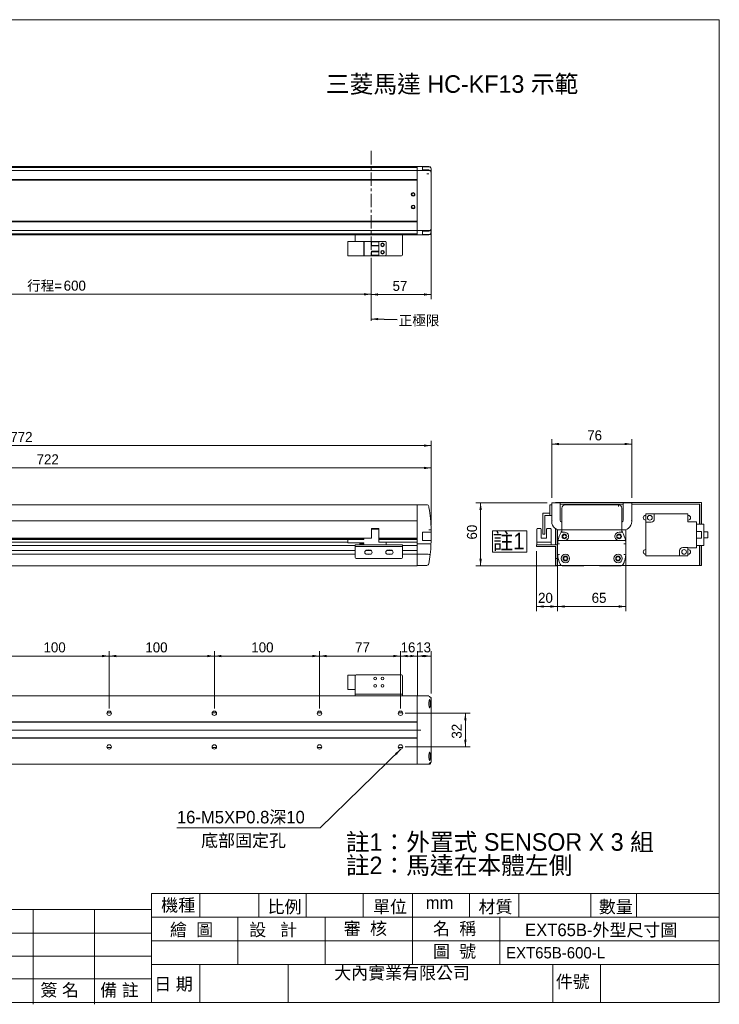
# Model space of a CAD drawing. Header units: millimetres. Extents: x 5 to 1331, y 4 to 940.
# Tile 2 of 2: x 666 to 1331, y 4 to 940. Entities that reach past the tile are written whole.
import ezdxf

# ---------------------------------------------------------------- set-up
doc = ezdxf.new("R2010")
doc.units = ezdxf.units.MM
doc.linetypes.add('CENTERX2', pattern=[20.32, 12.7, -2.54, 2.54, -2.54])
doc.layers.add('BORDER', color=7, linetype='Continuous', lineweight=0)
doc.styles.add('SLDTEXTSTYLE0', font='swtxt.ttf', dxfattribs={"width": 0.993})
doc.styles.add('SLDTEXTSTYLE1', font='GOTHIC.TTF', dxfattribs={"width": 0.913})
doc.styles.get("Standard").update_dxf_attribs({"font": 'swtxt.ttf'})
doc.dimstyles.new('SLDDIMSTYLE0', dxfattribs={"dimtxt": 9.310654, "dimasz": 6.75, "dimexe": 0, "dimexo": 0.0625, "dimgap": 2.327664, "dimtad": 1, "dimtoh": 1, "dimdec": 3, "dimzin": 12, "dimdsep": 46, "dimtxsty": 'SLDTEXTSTYLE0', "dimsah": 1, "dimcen": 0.09, "dimadec": 0, "dimazin": 0, "dimtfac": 1, "dimtdec": 3, "dimtofl": 0, "dimtmove": 0, "dimatfit": 3, "dimfxl": 0, "dimtolj": 1, "dimtzin": 12, "dimarcsym": 0})
doc.dimstyles.new('SLDDIMSTYLE1', dxfattribs={"dimtxt": 9.310654, "dimasz": 6.75, "dimexe": 0, "dimexo": 0.0625, "dimgap": 2.327664, "dimtad": 1, "dimtoh": 1, "dimdec": 0, "dimzin": 12, "dimdsep": 46, "dimtxsty": 'SLDTEXTSTYLE0', "dimsah": 1, "dimcen": 0.09, "dimadec": 0, "dimazin": 0, "dimtfac": 1, "dimtdec": 3, "dimtofl": 0, "dimtmove": 0, "dimatfit": 3, "dimfxl": 0, "dimtolj": 1, "dimtzin": 12, "dimarcsym": 0})
doc.dimstyles.new('SLDDIMSTYLE2', dxfattribs={"dimtxt": 6.75, "dimasz": 6.75, "dimexe": 0, "dimexo": 0.0625, "dimgap": 1.6875, "dimtad": 0, "dimtih": 1, "dimtoh": 1, "dimdec": 0, "dimzin": 0, "dimdsep": 46, "dimtxsty": 'Standard', "dimsah": 1, "dimcen": 0.09, "dimadec": 0, "dimazin": 0, "dimtfac": 1, "dimtdec": 0, "dimtofl": 0, "dimtmove": 0, "dimatfit": 3, "dimfxl": 0, "dimtolj": 1, "dimtzin": 0, "dimarcsym": 0})

# ---------------------------------------------------------------- blocks, each defined once
blk = doc.blocks.new('SW_NOTE_0')
at = {"layer": 'BORDER', "color": 0, "insert": (0, 0.51), "char_height": 16.6687, "attachment_point": 1, "style": 'SLDTEXTSTYLE0'}
blk.add_mtext('三菱馬達 HC-KF13 示範', dxfattribs=at)
blk = doc.blocks.new('SW_NOTE_1')
at = {"layer": 'BORDER', "color": 0, "attachment_point": 1, "style": 'SLDTEXTSTYLE0'}
for s, insert, char_height in [('註1：外置式 SENSOR X 3 組', (0, 22.74), 16.6687), ('註2：馬達在本體左側', (0, 0.51), 16.669)]:
    blk.add_mtext(s, dxfattribs=dict(at, insert=insert, char_height=char_height))
blk = doc.blocks.new('*D4')
at = {"layer": 'BORDER'}
for p, q in [((334.81, 485.72), (334.81, 518.65)), ((1056.81, 459.87), (1056.81, 518.65)), ((334.81, 514.15), (1056.81, 514.15))]:
    blk.add_line(p, q, dxfattribs=at)
for points in [[(334.81, 514.15), (341.56, 513.03), (341.56, 515.28)], [(1056.81, 514.15), (1050.06, 515.28), (1050.06, 513.03)]]:
    blk.add_solid(points, dxfattribs=at)
at = {"layer": 'BORDER', "insert": (681.84, 527.14), "char_height": 9.525, "attachment_point": 1, "style": 'SLDTEXTSTYLE0'}
blk.add_mtext('722', dxfattribs=at)
blk = doc.blocks.new('*D5')
at = {"layer": 'BORDER'}
for p, q in [((284.81, 485.72), (284.81, 539.91)), ((284.81, 535.41), (1056.81, 535.41)), ((1056.81, 459.87), (1056.81, 539.91))]:
    blk.add_line(p, q, dxfattribs=at)
for points in [[(284.81, 535.41), (291.56, 534.28), (291.56, 536.53)], [(1056.81, 535.41), (1050.06, 536.53), (1050.06, 534.28)]]:
    blk.add_solid(points, dxfattribs=at)
at = {"layer": 'BORDER', "insert": (656.84, 548.4), "char_height": 9.525, "attachment_point": 1, "style": 'SLDTEXTSTYLE0'}
blk.add_mtext('772', dxfattribs=at)
blk = doc.blocks.new('*D7')
at = {"layer": 'BORDER'}
for p, q in [((950.81, 285.58), (950.81, 339.95)), ((1027.81, 285.58), (1027.81, 339.95)), ((950.81, 335.45), (1027.81, 335.45))]:
    blk.add_line(p, q, dxfattribs=at)
for points in [[(950.81, 335.45), (957.56, 334.32), (957.56, 336.57)], [(1027.81, 335.45), (1021.06, 336.57), (1021.06, 334.32)]]:
    blk.add_solid(points, dxfattribs=at)
at = {"layer": 'BORDER', "insert": (984.63, 348.44), "char_height": 9.525, "attachment_point": 1, "style": 'SLDTEXTSTYLE0'}
blk.add_mtext('77', dxfattribs=at)
blk = doc.blocks.new('*D8')
at = {"layer": 'BORDER'}
for p, q in [((1027.81, 285.58), (1027.81, 339.95)), ((1043.81, 297.55), (1043.81, 339.95)), ((1043.81, 335.45), (1027.81, 335.45))]:
    blk.add_line(p, q, dxfattribs=at)
for points in [[(1027.81, 335.45), (1034.56, 334.32), (1034.56, 336.57)], [(1043.81, 335.45), (1037.06, 336.57), (1037.06, 334.32)]]:
    blk.add_solid(points, dxfattribs=at)
at = {"layer": 'BORDER', "insert": (1027.9, 348.44), "char_height": 9.525, "attachment_point": 1, "style": 'SLDTEXTSTYLE0'}
blk.add_mtext('16', dxfattribs=at)
blk = doc.blocks.new('*D9')
at = {"layer": 'BORDER'}
for p, q in [((1043.81, 297.55), (1043.81, 339.95)), ((1056.82, 299.89), (1056.82, 339.95)), ((1056.82, 335.45), (1043.81, 335.45))]:
    blk.add_line(p, q, dxfattribs=at)
for points in [[(1043.81, 335.45), (1050.56, 334.32), (1050.56, 336.57)], [(1056.82, 335.45), (1050.07, 336.57), (1050.07, 334.32)]]:
    blk.add_solid(points, dxfattribs=at)
at = {"layer": 'BORDER', "insert": (1042.73, 348.44), "char_height": 9.525, "attachment_point": 1, "style": 'SLDTEXTSTYLE0'}
blk.add_mtext('13', dxfattribs=at)
blk = doc.blocks.new('*D10')
at = {"layer": 'BORDER'}
for p, q in [((1032.31, 281.08), (1093.97, 281.08)), ((1089.47, 249.08), (1089.47, 281.08)), ((1032.31, 249.08), (1093.97, 249.08))]:
    blk.add_line(p, q, dxfattribs=at)
for points in [[(1089.47, 281.08), (1088.35, 274.33), (1090.6, 274.33)], [(1089.47, 249.08), (1090.6, 255.83), (1088.35, 255.83)]]:
    blk.add_solid(points, dxfattribs=at)
at = {"layer": 'BORDER', "insert": (1076.48, 256.96), "char_height": 9.525, "attachment_point": 1, "rotation": 90, "style": 'SLDTEXTSTYLE0'}
blk.add_mtext('32', dxfattribs=at)
blk = doc.blocks.new('*D14')
at = {"layer": 'BORDER'}
for p, q in [((650.81, 285.58), (650.81, 339.95)), ((750.81, 285.58), (750.81, 339.95)), ((650.81, 335.45), (750.81, 335.45))]:
    blk.add_line(p, q, dxfattribs=at)
for points in [[(650.81, 335.45), (657.56, 334.32), (657.56, 336.57)], [(750.81, 335.45), (744.06, 336.57), (744.06, 334.32)]]:
    blk.add_solid(points, dxfattribs=at)
at = {"layer": 'BORDER', "insert": (688.39, 348.44), "char_height": 9.525, "attachment_point": 1, "style": 'SLDTEXTSTYLE0'}
blk.add_mtext('100', dxfattribs=at)
blk = doc.blocks.new('*D15')
at = {"layer": 'BORDER'}
for p, q in [((750.81, 285.58), (750.81, 339.95)), ((850.81, 285.58), (850.81, 339.95)), ((750.81, 335.45), (850.81, 335.45))]:
    blk.add_line(p, q, dxfattribs=at)
for points in [[(750.81, 335.45), (757.56, 334.32), (757.56, 336.57)], [(850.81, 335.45), (844.06, 336.57), (844.06, 334.32)]]:
    blk.add_solid(points, dxfattribs=at)
at = {"layer": 'BORDER', "insert": (785.22, 348.44), "char_height": 9.525, "attachment_point": 1, "style": 'SLDTEXTSTYLE0'}
blk.add_mtext('100', dxfattribs=at)
blk = doc.blocks.new('*D16')
at = {"layer": 'BORDER'}
for p, q in [((850.81, 285.58), (850.81, 339.95)), ((950.81, 285.58), (950.81, 339.95)), ((850.81, 335.45), (950.81, 335.45))]:
    blk.add_line(p, q, dxfattribs=at)
for points in [[(850.81, 335.45), (857.56, 334.32), (857.56, 336.57)], [(950.81, 335.45), (944.06, 336.57), (944.06, 334.32)]]:
    blk.add_solid(points, dxfattribs=at)
at = {"layer": 'BORDER', "insert": (885.96, 348.44), "char_height": 9.525, "attachment_point": 1, "style": 'SLDTEXTSTYLE0'}
blk.add_mtext('100', dxfattribs=at)
blk = doc.blocks.new('SW_NOTE_2')
at = {"layer": 'BORDER', "color": 0}
for p, q in [((-136.16, 0), (0, 0)), ((0, 0), (-136.16, 0)), ((-136.16, 0), (0, 0)), ((0, 0), (-136.16, 0)), ((-136.16, 0), (0, 0)), ((0, 0), (-136.16, 0))]:
    blk.add_line(p, q, dxfattribs=at)
at = {"layer": 'BORDER', "color": 0, "insert": (-136.15, 16.11, 30.05), "char_height": 11.9062, "attachment_point": 1, "style": 'SLDTEXTSTYLE0'}
blk.add_mtext('16-M5XP0.8深10', dxfattribs=at)
blk = doc.blocks.new('*D19')
at = {"layer": 'BORDER'}
for p, q in [((399.81, 705.57), (399.81, 674.68)), ((999.81, 705.57), (999.81, 674.68)), ((399.81, 679.18), (999.81, 679.18))]:
    blk.add_line(p, q, dxfattribs=at)
for points in [[(399.81, 679.18), (406.56, 678.06), (406.56, 680.31)], [(999.81, 679.18), (993.06, 680.31), (993.06, 678.06)]]:
    blk.add_solid(points, dxfattribs=at)
at = {"layer": 'BORDER', "char_height": 9.525, "attachment_point": 1, "style": 'SLDTEXTSTYLE0'}
for s, insert in [('行程=', (672.86, 692.18)), ('600', (707.56, 692.18))]:
    blk.add_mtext(s, dxfattribs=dict(at, insert=insert))
blk = doc.blocks.new('*D21')
at = {"layer": 'BORDER'}
for p, q in [((1056.81, 764.11), (1056.81, 674.49)), ((999.81, 705.57), (999.81, 674.49)), ((1056.81, 678.99), (999.81, 678.99))]:
    blk.add_line(p, q, dxfattribs=at)
for points in [[(999.81, 678.99), (1006.56, 677.86), (1006.56, 680.11)], [(1056.81, 678.99), (1050.06, 680.11), (1050.06, 677.86)]]:
    blk.add_solid(points, dxfattribs=at)
at = {"layer": 'BORDER', "insert": (1020.26, 691.98), "char_height": 9.525, "attachment_point": 1, "style": 'SLDTEXTSTYLE0'}
blk.add_mtext('57', dxfattribs=at)
blk = doc.blocks.new('*D29')
at = {"layer": 'BORDER'}
for p, q in [((1171.63, 485.62), (1171.63, 541.42)), ((1171.63, 536.92), (1247.63, 536.92)), ((1247.63, 485.62), (1247.63, 541.42))]:
    blk.add_line(p, q, dxfattribs=at)
for points in [[(1171.63, 536.92), (1178.38, 535.79), (1178.38, 538.04)], [(1247.63, 536.92), (1240.88, 538.04), (1240.88, 535.79)]]:
    blk.add_solid(points, dxfattribs=at)
at = {"layer": 'BORDER', "insert": (1205.32, 549.91), "char_height": 9.525, "attachment_point": 1, "style": 'SLDTEXTSTYLE0'}
blk.add_mtext('76', dxfattribs=at)
blk = doc.blocks.new('*D30')
at = {"layer": 'BORDER'}
for p, q in [((1177.13, 427.62), (1177.13, 378.02)), ((1242.13, 427.62), (1242.13, 378.02)), ((1177.13, 382.52), (1242.13, 382.52))]:
    blk.add_line(p, q, dxfattribs=at)
for points in [[(1177.13, 382.52), (1183.88, 381.39), (1183.88, 383.64)], [(1242.13, 382.52), (1235.38, 383.64), (1235.38, 381.39)]]:
    blk.add_solid(points, dxfattribs=at)
at = {"layer": 'BORDER', "insert": (1209.56, 395.51), "char_height": 9.525, "attachment_point": 1, "rotation": 0, "style": 'SLDTEXTSTYLE0'}
blk.add_mtext('65', dxfattribs=at)
blk = doc.blocks.new('*D31')
at = {"layer": 'BORDER'}
for p, q in [((1157.13, 435.02), (1157.13, 378.02)), ((1177.13, 427.62), (1177.13, 378.02)), ((1157.13, 382.52), (1177.13, 382.52))]:
    blk.add_line(p, q, dxfattribs=at)
for points in [[(1157.13, 382.52), (1163.88, 381.39), (1163.88, 383.64)], [(1177.13, 382.52), (1170.38, 383.64), (1170.38, 381.39)]]:
    blk.add_solid(points, dxfattribs=at)
at = {"layer": 'BORDER', "insert": (1158.59, 395.51), "char_height": 9.525, "attachment_point": 1, "rotation": 0, "style": 'SLDTEXTSTYLE0'}
blk.add_mtext('20', dxfattribs=at)
blk = doc.blocks.new('*D32')
at = {"layer": 'BORDER'}
for p, q in [((1167.13, 481.12), (1099.47, 481.12)), ((1103.97, 421.12), (1103.97, 481.12)), ((1177.16, 421.12), (1099.47, 421.12))]:
    blk.add_line(p, q, dxfattribs=at)
for points in [[(1103.97, 481.12), (1102.85, 474.37), (1105.1, 474.37)], [(1103.97, 421.12), (1105.1, 427.87), (1102.85, 427.87)]]:
    blk.add_solid(points, dxfattribs=at)
at = {"layer": 'BORDER', "insert": (1090.98, 446.15), "char_height": 9.525, "attachment_point": 1, "rotation": 90, "style": 'SLDTEXTSTYLE0'}
blk.add_mtext('60', dxfattribs=at)
blk = doc.blocks.new('SW_NOTE_5')
at = {"layer": 'BORDER', "color": 0}
for p, q in [((0, 1.69), (0, 22.06)), ((0, 22.06), (32.63, 22.06)), ((32.63, 22.06), (32.63, 1.69)), ((32.63, 1.69), (0, 1.69))]:
    blk.add_line(p, q, dxfattribs=at)
at = {"layer": 'BORDER', "color": 0, "insert": (0, 20.12), "char_height": 15.75, "attachment_point": 1, "style": 'SLDTEXTSTYLE1'}
blk.add_mtext('註1', dxfattribs=at)

msp = doc.modelspace()

# ---------------------------------------------------------------- linework, layer by layer
at = {"color": 7, "linetype": 'Continuous', "lineweight": 15}
for p, q in [((335.0559, 796.6982), (1043.5559, 796.6982)), ((335.0559, 796.6982), (1043.5559, 796.6982)), ((1043.8059, 800.6981), (429.8059, 800.6981)), ((1043.8059, 800.0828), (429.8059, 800.0828)), ((1043.8059, 799.9632), (429.8059, 799.9632)), ((1043.8059, 799.8868), (429.8059, 799.8868)), ((1043.8059, 799.7518), (429.8059, 799.7518)), ((1043.5559, 793.6982), (1043.5559, 796.6982)), ((1054.7985, 800.6981), (1043.8059, 800.6981)), ((1043.8059, 800.6981), (1043.8059, 796.9982)), ((1054.1077, 800.6981), (1043.8059, 800.6981)), ((1043.8059, 800.0828), (1043.8059, 800.6981)), ((1043.8059, 799.8868), (1043.8059, 799.9632)), ((1043.8059, 797.8909), (1043.8059, 799.7518)), ((1043.8059, 796.9982), (1043.8059, 796.6982)), ((1052.9039, 796.6982), (1043.8059, 796.6982)), ((1043.8059, 796.6982), (1043.8059, 793.6982)), ((1054.8059, 796.6982), (1043.8059, 796.6982)), ((1048.8059, 800.3227), (1054.8131, 800.3227)), ((1048.8059, 800.3227), (1048.8059, 797.3424)), ((1054.8059, 797.3424), (1048.8059, 797.3424)), ((1052.9039, 796.6982), (1054.8102, 796.6982)), ((1054.7985, 800.6981), (1054.8009, 800.6981)), ((1056.8093, 798.2898), (1056.8093, 794.8721)), ((1056.8137, 798.4877), (1056.8134, 798.4728)), ((1056.8169, 794.6982), (1056.8169, 798.4877)), ((335.0559, 788.1982), (1043.5559, 788.1982)), ((335.0559, 787.7982), (1043.5559, 787.7982)), ((1043.5559, 788.1982), (1043.5559, 793.6982)), ((1043.5559, 787.7982), (1043.5559, 788.1982)), ((1043.5559, 748.5982), (1043.5559, 787.7982)), ((1043.8059, 786.6981), (1043.5559, 786.6981)), ((1043.8059, 793.6982), (1043.8059, 768.1982)), ((1052.698, 793.6982), (1054.6547, 793.6982)), ((1056.8059, 795.0435), (1056.8059, 794.9074)), ((1056.8169, 741.6982), (1056.8169, 794.6982)), ((1043.8059, 784.6982), (1043.5559, 784.6982)), ((1043.5559, 778.1982), (1043.8059, 778.1982)), ((1043.8059, 778.1982), (1043.5559, 778.1982)), ((1043.8059, 768.1982), (1043.8059, 742.6982)), ((1043.5559, 758.1981), (1043.8059, 758.1981)), ((335.0559, 748.5982), (1043.5559, 748.5982)), ((1043.8059, 756.1982), (1043.5559, 756.1982)), ((1043.8059, 751.6982), (1043.5559, 751.6982)), ((1043.8059, 749.6982), (1043.5559, 749.6982)), ((1043.5559, 748.1982), (1043.5559, 748.5982)), ((335.0559, 748.1982), (1043.5559, 748.1982)), ((335.0559, 739.6982), (1043.5559, 739.6982)), ((1043.5559, 742.6982), (1043.5559, 748.1982)), ((1043.5559, 739.6982), (1043.5559, 742.6982)), ((1043.8059, 742.6982), (1043.8059, 739.6982)), ((1052.9039, 739.6982), (1043.8059, 739.6982)), ((1054.8059, 739.6982), (1043.8059, 739.6982)), ((1043.8059, 739.6982), (1043.8059, 739.3981)), ((1043.8059, 739.3981), (1043.8059, 735.6981)), ((1054.8169, 739.6982), (1052.9039, 739.6982)), ((1056.8059, 741.4889), (1056.8059, 741.3528)), ((1056.8093, 741.5242), (1056.8093, 738.1065)), ((1056.8169, 737.9086), (1056.8169, 741.6982)), ((1043.8059, 736.6445), (429.8059, 736.6445)), ((1043.8059, 736.5095), (429.8059, 736.5095)), ((1043.8059, 736.4331), (429.8059, 736.4331)), ((1043.8059, 736.3135), (429.8059, 736.3135)), ((429.8059, 735.8535), (1043.8059, 735.8535)), ((984.8059, 735.6981), (429.8059, 735.6981)), ((984.8059, 729.4981), (984.8059, 735.6981)), ((1029.8059, 735.6981), (984.8059, 735.6981)), ((1043.8059, 735.6981), (1029.8059, 735.6981)), ((1029.8059, 716.6982), (1029.8059, 735.6981)), ((1043.8059, 736.6445), (1043.8059, 738.5054)), ((1043.8059, 736.4331), (1043.8059, 736.5095)), ((1043.8059, 735.8535), (1043.8059, 736.3135)), ((1054.7985, 735.6981), (1043.8059, 735.6981)), ((1048.8059, 736.0736), (1048.8059, 739.0539)), ((1048.8059, 739.0539), (1054.8059, 739.0539)), ((1054.8131, 736.0736), (1048.8059, 736.0736)), ((1054.8009, 735.6981), (1054.7985, 735.6981)), ((1056.8132, 737.9296), (1056.8137, 737.9086)), ((977.8059, 729.4981), (977.8059, 715.8982)), ((977.8059, 729.4981), (992.8059, 729.4981)), ((992.8059, 715.8982), (992.8059, 729.4981)), ((992.8059, 729.4981), (993.3059, 729.4981)), ((993.3059, 729.4981), (993.3059, 715.8982)), ((993.3059, 729.4981), (1000.3559, 729.4981)), ((1000.3559, 728.9982), (1000.3559, 729.4981)), ((1000.3559, 729.4981), (1007.3059, 729.4981)), ((1007.3059, 728.9982), (1000.3559, 728.9982)), ((1000.3559, 728.9982), (1000.3559, 725.6982)), ((1000.3559, 725.6982), (1007.3059, 725.6982)), ((1000.3559, 725.1982), (1000.3559, 725.6982)), ((1007.3059, 725.1982), (1000.3559, 725.1982)), ((1007.3059, 729.4981), (1013.3059, 729.4982)), ((1007.3059, 729.4981), (1007.3059, 728.9982)), ((1007.3059, 725.6982), (1007.3059, 728.9982)), ((1007.3059, 725.6982), (1007.3059, 725.1982)), ((1007.3059, 725.1982), (1007.3059, 720.1982)), ((1014.3059, 728.4982), (1014.3059, 716.8982)), ((977.8059, 715.8982), (992.8059, 715.8982)), ((1028.8059, 715.6982), (985.8059, 715.6982)), ((993.3059, 715.8982), (992.8059, 715.8982)), ((1000.3559, 715.8982), (993.3059, 715.8982)), ((1000.3559, 720.1982), (1007.3059, 720.1982)), ((1000.3559, 719.6982), (1000.3559, 720.1982)), ((1007.3059, 719.6982), (1000.3559, 719.6982)), ((1000.3559, 716.3982), (1000.3559, 719.6982)), ((1000.3559, 716.3982), (1007.3059, 716.3982)), ((1000.3559, 715.8982), (1000.3559, 716.3982)), ((1007.3059, 715.8982), (1000.3559, 715.8982)), ((1007.3059, 720.1982), (1007.3059, 719.6982)), ((1007.3059, 719.6982), (1007.3059, 716.3982)), ((1007.3059, 716.3982), (1007.3059, 715.8982)), ((1007.3059, 715.8982), (1013.3059, 715.8982)), ((429.8059, 479.1154), (1043.5559, 479.1154)), ((429.8059, 479.1154), (1043.5559, 479.1154)), ((1043.5559, 476.1154), (1043.5559, 479.1154)), ((1052.698, 479.1154), (1043.8059, 479.1154)), ((1043.8059, 479.1154), (1043.8059, 476.1154)), ((1052.698, 479.1154), (1043.8059, 479.1154)), ((1169.6282, 479.1154), (1171.6282, 479.1154)), ((1169.6282, 478.6154), (1169.6282, 479.1154)), ((1169.6282, 478.6154), (1169.6282, 469.6154)), ((1171.6282, 464.3654), (1171.6282, 481.1154)), ((1171.6282, 481.1154), (1179.6282, 481.1154)), ((1175.1282, 481.2154), (1175.1282, 481.1154)), ((1175.1282, 481.2154), (1242.1282, 481.2154)), ((1179.6282, 481.1154), (1179.6282, 464.6154)), ((1179.6282, 479.6154), (1239.6282, 479.6154)), ((1179.6282, 479.6154), (1239.6282, 479.6154)), ((1184.1282, 479.1154), (1235.1282, 479.1154)), ((1235.1282, 479.1154), (1235.1282, 477.529)), ((1239.6282, 464.6154), (1239.6282, 481.1154)), ((1239.6282, 481.1154), (1247.6282, 481.1154)), ((1242.1282, 481.2154), (1242.1282, 481.1154)), ((1242.1282, 481.2154), (1314.1282, 481.2154)), ((1247.6282, 481.1154), (1247.6282, 464.3654)), ((1247.6282, 479.6154), (1312.5282, 479.6154)), ((1247.6282, 479.6154), (1312.1282, 479.6154)), ((1312.1282, 479.6154), (1312.1282, 460.6154)), ((1312.5282, 479.6154), (1312.5282, 460.6154)), ((1314.1282, 481.2154), (1314.1282, 460.6154)), ((1043.5559, 477.1154), (1043.8059, 477.1154)), ((1043.5559, 477.1154), (1043.8059, 477.1154)), ((1043.5559, 464.6154), (1043.5559, 476.1154)), ((1043.8059, 472.1154), (1043.5559, 472.1154)), ((1043.8059, 476.1154), (1043.8059, 454.7413)), ((1163.1282, 471.1154), (1169.6282, 471.1154)), ((1163.1282, 451.6154), (1163.1282, 471.1154)), ((1165.1282, 451.6154), (1165.1282, 469.1154)), ((1165.1282, 469.1154), (1169.6282, 469.1154)), ((1169.6282, 469.1154), (1169.6282, 469.6154)), ((1171.6282, 469.1154), (1169.6282, 469.1154)), ((1181.1282, 455.3803), (1181.1282, 476.1154)), ((1238.1282, 476.1154), (1238.1282, 455.3803)), ((1261.1282, 469.1288), (1260.8647, 469.1288)), ((1261.1282, 470.6154), (1261.1282, 462.6154)), ((1261.1282, 470.6154), (1269.1282, 470.6154)), ((1269.1282, 470.6154), (1269.1282, 465.6154)), ((1269.1282, 470.6154), (1301.1282, 470.6154)), ((1301.1282, 463.1154), (1301.1282, 470.6154)), ((1301.3916, 469.1288), (1301.1282, 469.1288)), ((429.8059, 464.0154), (1043.5559, 464.0154)), ((1043.8059, 464.6154), (1043.5559, 464.6154)), ((1043.5559, 464.0154), (1043.5559, 464.6154)), ((1171.6282, 463.2094), (1171.6282, 463.8654)), ((1247.6282, 463.8654), (1247.6282, 463.2094)), ((1260.8647, 464.6288), (1261.1282, 464.6288)), ((1261.1282, 462.6154), (1261.1282, 430.6154)), ((1261.1282, 462.6154), (1266.1282, 462.6154)), ((1301.1282, 464.6288), (1301.3916, 464.6288)), ((1309.1282, 463.1154), (1301.1282, 463.1154)), ((1309.1282, 463.1154), (1309.1282, 438.1154)), ((1316.1282, 460.6154), (1309.1282, 460.6154)), ((1316.1282, 460.6154), (1316.1282, 440.6154)), ((1000.3559, 456.6154), (1007.3059, 456.6154)), ((1000.3559, 456.1154), (1000.3559, 456.6154)), ((1000.3559, 456.1154), (1000.3559, 447.3154)), ((1007.3059, 456.1154), (1000.3559, 456.1154)), ((1007.3059, 456.6154), (1007.3059, 456.1154)), ((1007.3059, 456.6154), (1007.3059, 456.1154)), ((1007.3059, 456.1154), (1007.3059, 443.7154)), ((1007.3059, 456.1154), (1007.3059, 447.3154)), ((1043.8059, 454.7413), (1043.8059, 453.6876)), ((1043.8059, 453.6876), (1043.8059, 442.1154)), ((1043.8059, 447.5078), (1043.8059, 452.1244)), ((1048.8059, 445.1154), (1048.8059, 453.1154)), ((1048.8059, 453.1154), (1054.8059, 453.1154)), ((1056.8059, 453.1154), (1048.8059, 453.1154)), ((1056.5848, 453.1154), (1054.8059, 453.1154)), ((1056.8059, 453.1154), (1056.5848, 453.1154)), ((1056.8059, 455.3654), (1056.8059, 454.7413)), ((1056.8059, 454.7413), (1056.8059, 453.1154)), ((1056.8059, 453.1154), (1056.8059, 445.3654)), ((1157.8282, 456.6154), (1157.3282, 456.1154)), ((1157.3282, 456.1154), (1157.3282, 443.7154)), ((1161.1282, 456.6154), (1157.8282, 456.6154)), ((1161.6282, 456.1154), (1161.1282, 456.6154)), ((1161.6282, 456.1154), (1161.6282, 447.3154)), ((1163.1282, 451.1154), (1163.1282, 451.6154)), ((1165.1282, 451.1154), (1163.1282, 451.1154)), ((1165.1282, 451.6154), (1165.1282, 451.1154)), ((1167.1282, 456.6154), (1166.6282, 456.1154)), ((1166.6282, 456.1154), (1166.6282, 447.3154)), ((1167.1282, 456.6154), (1170.4282, 456.6154)), ((1170.9282, 456.1154), (1170.4282, 456.6154)), ((1170.9282, 456.1154), (1170.9282, 443.7154)), ((1175.1282, 456.595), (1175.1282, 441.1154)), ((1176.7282, 455.7535), (1176.7282, 441.1154)), ((1177.1282, 455.61), (1177.1282, 442.1154)), ((1181.7511, 453.1154), (1180.4839, 453.1154)), ((1181.1282, 454.7413), (1181.1282, 455.3803)), ((1182.7828, 453.1154), (1181.7511, 453.1154)), ((1182.7828, 453.1154), (1183.6282, 453.1154)), ((1183.1282, 455.3654), (1236.1282, 455.3654)), ((1185.0571, 449.9404), (1185.5767, 450.2404)), ((1233.6796, 450.2404), (1234.1992, 449.9404)), ((1235.6282, 453.1154), (1236.4735, 453.1154)), ((1237.5052, 453.1154), (1236.4735, 453.1154)), ((1238.7724, 453.1154), (1237.5052, 453.1154)), ((1238.1282, 455.3803), (1238.1282, 454.7413)), ((1242.1282, 455.61), (1242.1282, 442.1154)), ((1314.1282, 453.8654), (1309.1282, 453.8654)), ((1314.1282, 453.8654), (1314.1282, 447.3654)), ((1320.1282, 453.6154), (1316.1282, 453.6154)), ((1320.1282, 453.6154), (1320.1282, 447.6154)), ((1000.3559, 447.5078), (399.2559, 447.5078)), ((993.0169, 447.0264), (406.5949, 447.0264)), ((992.8059, 446.7362), (406.8059, 446.7362)), ((992.8059, 446.2507), (406.8059, 446.2507)), ((407.8059, 440.6154), (984.8059, 440.6154)), ((984.8059, 440.4999), (407.8059, 440.4999)), ((421.8059, 443.723), (977.8059, 443.723)), ((977.8059, 443.6154), (421.8059, 443.6154)), ((977.8059, 443.0363), (977.8059, 446.1177)), ((977.8059, 446.1177), (992.8059, 446.1177)), ((977.8059, 443.0363), (992.8059, 443.0363)), ((984.8059, 439.5154), (984.8059, 441.1154)), ((984.8059, 441.1154), (985.8059, 441.1154)), ((1028.8059, 441.1154), (985.8059, 441.1154)), ((989.0059, 442.4154), (989.0059, 441.7154)), ((989.0059, 442.4154), (992.8059, 442.4154)), ((989.0059, 441.7154), (992.8059, 441.7154)), ((993.3059, 447.3154), (992.8059, 446.8154)), ((992.8059, 446.8154), (992.8059, 446.1177)), ((992.8059, 443.0363), (992.8059, 442.4154)), ((992.8059, 441.7154), (992.8059, 441.1154)), ((1000.3559, 447.3154), (993.3059, 447.3154)), ((1043.8059, 447.5078), (1007.3059, 447.5078)), ((1043.8059, 447.0264), (1007.3059, 447.0264)), ((1043.8059, 446.7362), (1007.3059, 446.7362)), ((1043.8059, 446.2507), (1007.3059, 446.2507)), ((1007.3059, 443.723), (1043.8059, 443.723)), ((1007.3059, 443.7154), (1013.3059, 443.7154)), ((1013.3059, 443.7154), (1014.3059, 443.7154)), ((1014.3059, 443.7154), (1014.3059, 441.1154)), ((1043.8059, 443.6154), (1014.3059, 443.6154)), ((1028.8059, 441.1154), (1029.8059, 441.1154)), ((1029.8059, 441.1154), (1029.8059, 439.5154)), ((1029.8059, 440.6154), (1043.8059, 440.6154)), ((1043.8059, 440.4999), (1029.8059, 440.4999)), ((1043.8059, 446.7362), (1043.8059, 447.0264)), ((1043.8059, 443.723), (1043.8059, 446.2507)), ((1054.7985, 442.1154), (1043.8059, 442.1154)), ((1043.8059, 442.1154), (1043.8059, 432.1154)), ((1043.8059, 435.8654), (1043.8059, 440.4999)), ((1054.8131, 445.1154), (1048.8059, 445.1154)), ((1056.8093, 445.1154), (1048.8059, 445.1154)), ((1054.8009, 442.1154), (1054.7985, 442.1154)), ((1054.8131, 445.1154), (1056.8093, 445.1154)), ((1157.1282, 439.5154), (1157.1282, 441.1154)), ((1157.1282, 441.1154), (1158.1282, 441.1154)), ((1157.3282, 441.1154), (1157.3282, 443.7154)), ((1157.3282, 443.7154), (1158.3282, 443.7154)), ((1158.1282, 441.1154), (1177.1282, 441.1154)), ((1169.9282, 443.7154), (1158.3282, 443.7154)), ((1166.6282, 447.3154), (1161.6282, 447.3154)), ((1169.9282, 443.7154), (1170.9282, 443.7154)), ((1170.9282, 443.7154), (1170.9282, 441.1154)), ((1177.1282, 432.1154), (1177.1282, 442.1154)), ((1177.5037, 445.1154), (1179.5365, 445.1154)), ((1183.6282, 445.1154), (1179.5365, 445.1154)), ((1185.0201, 445.3654), (1234.2362, 445.3654)), ((1185.5767, 447.9904), (1185.0571, 448.2904)), ((1234.1992, 448.2904), (1233.6796, 447.9904)), ((1239.7198, 445.1154), (1235.6282, 445.1154)), ((1239.7198, 445.1154), (1241.7527, 445.1154)), ((1242.1282, 442.1154), (1242.1282, 442.1154)), ((1242.1282, 442.1154), (1242.1282, 442.1154)), ((1309.1282, 447.3654), (1314.1282, 447.3654)), ((1316.1282, 440.6154), (1309.1282, 440.6154)), ((1312.1282, 440.6154), (1312.1282, 421.6154)), ((1312.5282, 440.6154), (1312.5282, 421.6154)), ((1314.1282, 440.6154), (1314.1282, 421.6154)), ((1316.1282, 447.6154), (1320.1282, 447.6154)), ((984.8059, 435.8654), (407.8059, 435.8654)), ((984.8059, 432.3654), (407.8059, 432.3654)), ((984.8059, 432.1154), (407.8059, 432.1154)), ((985.8059, 439.5154), (984.8059, 439.5154)), ((984.8059, 429.1154), (984.8059, 439.5154)), ((1028.8059, 439.5154), (985.8059, 439.5154)), ((999.7742, 435.8654), (994.8377, 435.8654)), ((999.7742, 432.3654), (994.8377, 432.3654)), ((996.2751, 436.1154), (995.8059, 436.1154)), ((995.8059, 432.1154), (996.2751, 432.1154)), ((998.3367, 432.1154), (996.2751, 432.1154)), ((998.8059, 436.1154), (998.3367, 436.1154)), ((998.3367, 432.1154), (998.8059, 432.1154)), ((1019.7742, 435.8654), (1014.8377, 435.8654)), ((1019.7742, 432.3654), (1014.8377, 432.3654)), ((1016.2751, 436.1154), (1015.8059, 436.1154)), ((1015.8059, 432.1154), (1016.2751, 432.1154)), ((1018.3367, 432.1154), (1016.2751, 432.1154)), ((1018.8059, 436.1154), (1018.3367, 436.1154)), ((1018.3367, 432.1154), (1018.8059, 432.1154)), ((1029.8059, 439.5154), (1028.8059, 439.5154)), ((1029.8059, 429.1154), (1029.8059, 439.5154)), ((1043.8059, 435.8654), (1029.8059, 435.8654)), ((1043.8059, 432.3654), (1029.8059, 432.3654)), ((1043.8059, 432.1154), (1029.8059, 432.1154)), ((1043.8059, 432.1154), (1043.8059, 432.3654)), ((1043.8059, 432.1154), (1043.8059, 422.7372)), ((1054.1077, 432.1154), (1043.8059, 432.1154)), ((1043.8059, 422.1937), (1043.8059, 432.1154)), ((1054.123, 432.1145), (1054.1077, 432.1154)), ((1158.1282, 439.5154), (1157.1282, 439.5154)), ((1175.5282, 439.5154), (1158.1282, 439.5154)), ((1175.1282, 439.5154), (1175.1282, 421.6154)), ((1175.5282, 429.1154), (1175.5282, 439.5154)), ((1177.1282, 432.1154), (1177.1282, 432.1154)), ((1177.1282, 431.4058), (1177.1282, 429.1154)), ((1242.1282, 432.1154), (1242.1282, 432.1154)), ((1242.1282, 432.1154), (1242.1282, 421.6154)), ((1261.1282, 436.6019), (1260.8647, 436.6019)), ((1260.8647, 432.1019), (1261.1282, 432.1019)), ((1293.1282, 430.6154), (1261.1282, 430.6154)), ((1293.1282, 430.6154), (1293.1282, 435.6154)), ((1301.1282, 430.6154), (1293.1282, 430.6154)), ((1301.1282, 438.6154), (1296.1282, 438.6154)), ((1301.1282, 438.6154), (1301.1282, 438.1154)), ((1309.1282, 438.1154), (1301.1282, 438.1154)), ((1301.1282, 430.6154), (1301.1282, 438.1154)), ((1301.3916, 436.6019), (1301.1282, 436.6019)), ((1301.1282, 432.1019), (1301.3916, 432.1019)), ((1043.8059, 421.1154), (334.8059, 421.1154)), ((1028.8059, 428.1154), (985.8059, 428.1154)), ((1043.8059, 421.1154), (1043.8059, 422.1937)), ((1052.698, 421.6154), (1043.8059, 421.6154)), ((1175.1282, 421.6154), (1176.7282, 421.6154)), ((1175.5282, 428.1154), (1175.5282, 429.1154)), ((1177.1282, 428.1154), (1175.5282, 428.1154)), ((1176.7282, 428.1154), (1176.7282, 421.6154)), ((1177.1282, 423.2154), (1176.7282, 423.2154)), ((1176.7282, 421.6154), (1177.1282, 421.6154)), ((1177.1282, 429.1154), (1177.1282, 428.1154)), ((1177.1282, 428.1154), (1177.1282, 421.6154)), ((1177.1282, 421.6154), (1180.3419, 421.6154)), ((1237.8435, 421.6154), (1181.4128, 421.6154)), ((1201.8282, 421.1154), (1181.6648, 421.1154)), ((1201.8282, 421.1154), (1202.1282, 421.4154)), ((1202.1282, 421.4154), (1217.1282, 421.4154)), ((1217.1282, 421.4154), (1217.4282, 421.1154)), ((1237.5915, 421.1154), (1217.4282, 421.1154)), ((1238.9144, 421.6154), (1242.1282, 421.6154)), ((1242.1282, 421.6154), (1312.1282, 421.6154)), ((1312.5282, 423.2154), (1312.1282, 423.2154)), ((1312.1282, 421.6154), (1312.5282, 421.6154)), ((1312.5282, 421.6154), (1314.1282, 421.6154)), ((977.8059, 317.384), (977.8059, 303.784)), ((977.8059, 317.384), (985.2059, 317.384)), ((984.8059, 299.184), (984.8059, 316.584)), ((1028.8059, 317.584), (985.8059, 317.584)), ((1029.8059, 299.184), (1029.8059, 316.584)), ((977.8059, 303.784), (984.8059, 303.784)), ((984.8059, 297.584), (407.8059, 297.584)), ((984.8059, 297.584), (984.8059, 299.184)), ((984.8059, 299.184), (985.8059, 299.184)), ((985.8059, 297.584), (984.8059, 297.584)), ((1028.8059, 299.184), (985.8059, 299.184)), ((1028.8059, 297.584), (985.8059, 297.584)), ((1028.8059, 299.184), (1029.8059, 299.184)), ((1029.8059, 297.584), (1028.8059, 297.584)), ((1029.8059, 299.184), (1029.8059, 297.584)), ((1043.8059, 297.584), (1029.8059, 297.584)), ((1054.1077, 297.584), (1043.8059, 297.584)), ((1043.8059, 297.584), (1043.8059, 295.0962)), ((1054.7985, 297.584), (1043.8059, 297.584)), ((1043.8059, 294.8223), (1043.8059, 297.584)), ((1043.8059, 293.0474), (1043.8059, 294.8223)), ((1043.8059, 272.884), (1043.8059, 293.0474)), ((1054.123, 297.5839), (1054.1077, 297.584)), ((1054.1077, 297.584), (1054.8009, 297.584)), ((1054.8009, 297.584), (1054.7985, 297.584)), ((1056.7994, 295.584), (1056.1013, 295.584)), ((1056.8169, 234.7945), (1056.8169, 295.3735)), ((752.8455, 281.584), (748.7663, 281.584)), ((852.8455, 281.584), (848.7663, 281.584)), ((952.8455, 281.584), (948.7663, 281.584)), ((1029.8455, 281.584), (1025.7663, 281.584)), ((1043.8059, 272.884), (334.8059, 272.884)), ((1043.8059, 272.584), (334.8059, 272.584)), ((1043.8059, 272.884), (1043.8059, 272.584)), ((1043.8059, 272.584), (1043.8059, 257.584)), ((1043.8059, 257.584), (334.8059, 257.584)), ((1043.8059, 257.284), (334.8059, 257.284)), ((1043.8059, 257.584), (1043.8059, 257.284)), ((1043.8059, 237.1206), (1043.8059, 257.284)), ((752.8455, 248.584), (748.7663, 248.584)), ((852.8455, 248.584), (848.7663, 248.584)), ((952.8455, 248.584), (948.7663, 248.584)), ((1029.8455, 248.584), (1025.7663, 248.584)), ((1043.8059, 235.3456), (1043.8059, 237.1206)), ((1043.8059, 232.584), (1043.8059, 235.3456)), ((1043.8059, 235.0718), (1043.8059, 232.584)), ((1043.8059, 232.584), (334.8059, 232.584)), ((1054.1077, 232.584), (1043.8059, 232.584)), ((1054.1077, 232.584), (1054.123, 232.584))]:
    msp.add_line(p, q, dxfattribs=at)
at = {"color": 7, "linetype": 'Continuous', "lineweight": 15, "flags": 128}
for points in [[(1056.5848, 796.0752), (1056.5985, 796.0435), (1056.8059, 795.0435)], [(1056.8059, 741.3528), (1056.5985, 740.3528), (1056.5848, 740.3211)], [(1054.8059, 455.3803), (1054.879, 455.3797), (1055.245, 455.377), (1055.8661, 455.3724), (1056.3677, 455.3686), (1056.6932, 455.3662), (1056.8059, 455.3654)], [(1056.8093, 445.1154), (1056.8156, 443.3682), (1056.7994, 442.0126)], [(1056.8059, 445.3654), (1056.8065, 445.3268), (1056.8093, 445.1154)], [(1177.1282, 442.1154), (1177.2713, 443.6274), (1177.5037, 445.1154)], [(1185.0201, 445.3654), (1184.9115, 445.3268), (1183.6282, 445.1154)], [(1241.7527, 445.1154), (1241.985, 443.6274), (1242.1282, 442.1154)], [(1242.1282, 442.1154), (1242.1282, 440.8622), (1242.1282, 439.6095), (1242.1282, 438.3576), (1242.1282, 437.1065), (1242.1282, 435.8566), (1242.1282, 434.6079), (1242.1282, 433.3608), (1242.1282, 432.1154)], [(1055.5658, 294.084), (1055.7694, 293.8556), (1055.9349, 293.1931), (1056.0501, 292.1772), (1056.1112, 290.9309), (1056.1184, 289.5954), (1056.0724, 288.3179), (1055.9738, 287.2376), (1055.825, 286.4722), (1055.6337, 286.1073), (1055.4154, 286.19), (1055.1955, 286.7211), (1055.0072, 287.6447), (1054.8829, 288.8442), (1054.8436, 290.1666), (1054.8925, 291.4624), (1055.0196, 292.6048), (1055.2054, 293.4813), (1055.4236, 293.989), (1055.5658, 294.084)], [(1056.7368, 296.0577), (1056.7217, 296.1352), (1056.7129, 296.1565)], [(1055.5658, 244.084), (1055.7694, 243.8556), (1055.9349, 243.1931), (1056.0501, 242.1772), (1056.1112, 240.9309), (1056.1184, 239.5954), (1056.0724, 238.3179), (1055.9738, 237.2376), (1055.825, 236.4722), (1055.6337, 236.1073), (1055.4154, 236.19), (1055.1955, 236.7211), (1055.0072, 237.6447), (1054.8829, 238.8442), (1054.8436, 240.1666), (1054.8925, 241.4624), (1055.0196, 242.6048), (1055.2054, 243.4812), (1055.4236, 243.989), (1055.5658, 244.084)], [(1056.7994, 234.584), (1056.8156, 234.7116), (1056.8137, 234.7945)], [(1054.8009, 232.584), (1054.7703, 232.584), (1054.7236, 232.584), (1054.661, 232.584), (1054.5822, 232.584), (1054.4876, 232.584), (1054.3769, 232.584), (1054.2503, 232.584), (1054.1077, 232.584)]]:
    msp.add_lwpolyline(points, dxfattribs=at)
at = {"color": 7, "linetype": 'Continuous', "lineweight": 15}
for centre, radius in [((1039.8059, 774.1982), 1.75), ((1039.8059, 774.1982), 1.3), ((1039.8059, 762.1982), 1.75), ((1039.8059, 762.1982), 1.3), ((1010.8059, 726.1982), 1.75), ((1010.8059, 719.1982), 1.75), ((1010.8059, 726.1982), 1.3), ((1010.8059, 719.1982), 1.3), ((1264.8647, 466.8788), 2.25), ((1183.6282, 449.1154), 2.25), ((1235.6282, 449.1154), 2.25), ((1184.6282, 428.1154), 4), ((1234.6282, 428.1154), 4), ((1297.3916, 434.3519), 2.25), ((1184.6282, 428.1154), 2.25), ((1184.6282, 428.1154), 1.65), ((1234.6282, 428.1154), 2.25), ((1234.6282, 428.1154), 1.65), ((1003.8059, 314.084), 1.3), ((1010.8059, 314.084), 1.3), ((1003.8059, 307.084), 1.3), ((1010.8059, 307.084), 1.3), ((750.8059, 281.084), 2.1), ((850.8059, 281.084), 2.1), ((950.8059, 281.084), 2.1), ((1027.8059, 281.084), 2.1), ((750.8059, 249.084), 2.1), ((850.8059, 249.084), 2.1), ((950.8059, 249.084), 2.1), ((1027.8059, 249.084), 2.1)]:
    msp.add_circle(centre, radius, dxfattribs=at)
for centre, radius, start, end in [((1054.8262, 798.7587), 1.9396, 15.1267743, 90.7459187), ((1054.7545, 795.388), 1.955, 20.5770748, 88.4930499), ((1054.7989, 798.3122), 2.0105, 359.363328, 89.5955597), ((1054.8169, 794.6982), 2, 0, 90), ((1054.8299, 798.6272), 1.9898, 355.5479346, 18.8673721), ((1039.8059, 774.1982), 1.75, 179.9999964, 0), ((1039.8059, 762.1982), 1.75, 179.9999964, 0), ((1054.7545, 741.0083), 1.955, 271.5069501, 339.4229252), ((1054.8169, 741.6982), 2, 270, 0), ((1054.8286, 737.6321), 1.9341, 269.1794857, 344.6103886), ((1054.7933, 738.0896), 2.016, 270.561395, 0.4797698), ((1054.5101, 737.8221), 2.3067, 342.120826, 2.6700043), ((1013.3059, 728.4982), 1, 360, 90), ((985.8059, 716.6982), 1, 233.1301023, 270), ((1013.3059, 716.8982), 1, 270, 360), ((1028.8059, 716.6982), 1, 270, 0), ((1052.698, 477.1154), 2, 11.9361934, 90), ((941.5914, 453.717), 115.5436, 11.3765176, 11.8931348), ((1184.1282, 476.1154), 3, 89.999777, 180.0001874), ((1235.1282, 476.1154), 3, 359.999942, 90.0000936), ((956.8169, 456.8468), 100, 359.1511788, 11.3392687), ((1260.8647, 466.8788), 2.25, 90.0000002, 270.0000002), ((1301.3916, 466.8788), 2.25, 270.0000002, 90.0000002), ((1171.6282, 464.1154), 0.25, 270, 90), ((1179.6282, 463.2094), 8, 180, 280.8069224), ((1181.6282, 464.6154), 2, 180, 255.522485), ((1237.6282, 464.6154), 2, 284.4775094, 0), ((1239.6282, 463.2094), 8, 259.1930766, 0), ((1247.6282, 464.1154), 0.25, 90, 270), ((1266.1282, 465.6154), 3, 270.0000002, 0.0000002), ((1202.077, 440.5162), 25, 149.7371534, 169.3990499), ((1202.077, 440.5162), 25, 148.2068331, 149.7371534), ((1179.1282, 454.7413), 2, 328.2068331, 0.0000002), ((1182.5164, 507.5156), 52.1538, 268.4747503, 270.6721323), ((1183.6282, 449.1154), 1.65, 30, 330), ((1183.6282, 449.1154), 4, 290.364135, 90.0000002), ((1235.6282, 449.1154), 4, 90.0000002, 249.6358654), ((1235.6282, 449.1154), 1.65, 210, 150), ((1236.74, 507.5156), 52.1538, 269.3278692, 271.5252482), ((1240.1282, 454.7413), 2, 180.0000002, 211.7931673), ((1217.1794, 440.5162), 25, 30.2628471, 31.7931673), ((1217.1794, 440.5162), 25, 10.6009505, 30.2628471), ((1055.1971, 430.3369), 11.7852, 82.1858344, 91.9264089), ((956.8169, 443.884), 100, 353.1413388, 358.9277165), ((1179.8724, 476.0078), 34.0034, 265.3708787, 268.7458203), ((1202.077, 440.5162), 25, 169.3990498, 172.6303309), ((1235.6281, 449.1149), 3.9995, 249.6346117, 270.0012216), ((1239.384, 476.0039), 33.9995, 271.2540977, 274.6294217), ((1217.1794, 440.5162), 25, 3.6675807, 10.6009508), ((995.8059, 434.1154), 2, 90, 270), ((997.3059, 434.1154), 2.25, 62.7339555, 117.2660445), ((997.3059, 434.1154), 2.25, 242.7339555, 297.2660445), ((998.8059, 434.1154), 2, 270, 90), ((1015.8059, 434.1154), 2, 90, 270), ((1017.3059, 434.1154), 2.25, 62.7339555, 117.2660445), ((1017.3059, 434.1154), 2.25, 242.7339555, 297.2660445), ((1018.8059, 434.1154), 2, 270, 90), ((1056.1242, 443.6305), 11.6886, 260.1419199, 269.887736), ((956.8161, 443.8837), 100.0007, 348.064066, 353.1415598), ((1202.077, 433.7146), 25, 183.6675807, 190.6765974), ((1178.5783, 437.2453), 5.3318, 254.2182618, 275.9188534), ((1202.0769, 433.7145), 24.9999, 183.6696106, 206.0462101), ((1217.1794, 433.7146), 25, 333.9538089, 356.3303492), ((1240.678, 437.2454), 5.3319, 264.0811804, 285.7817044), ((1217.1794, 433.7146), 25, 343.124007, 356.3324193), ((1260.8647, 434.3519), 2.25, 90.0000002, 270.0000002), ((1296.1282, 435.6154), 3, 90.0000002, 180.0000002), ((1301.3916, 434.3519), 2.25, 270.0000002, 90.0000002), ((985.8059, 429.1154), 1, 180, 270), ((1028.8059, 429.1154), 1, 270, 0), ((1052.698, 423.6154), 2, 270, 348.0638066), ((1202.077, 433.7146), 25, 194.9616265, 207.4409633), ((1181.4128, 423.6154), 2, 206.0461706, 270.0000003), ((1181.6648, 423.1154), 2, 207.4409633, 270), ((1237.5915, 423.1154), 2, 270, 332.5590367), ((1237.8435, 423.6154), 2, 270.0000001, 333.9538298), ((1217.1794, 433.7146), 25, 332.5590367, 339.3842306), ((985.8059, 316.584), 1, 90, 180), ((1028.8059, 316.584), 1, 0, 90), ((1054.0984, 295.5812), 2.0029, 0.0793776, 89.2966441), ((1055.4691, 295.6397), 1.3315, 357.6027968, 22.5680057), ((1055.0206, 295.4828), 1.7975, 356.0391856, 14.3127058), ((1055.7889, 295.4081), 1.0257, 357.237937, 9.8758112), ((1054.0984, 234.5868), 2.0029, 270.7033559, 359.9206224), ((1054.8006, 234.5828), 1.9988, 270.0090955, 0.0343033), ((1054.5101, 234.7079), 2.3067, 342.1207064, 2.6700896)]:
    msp.add_arc(centre, radius, start, end, dxfattribs=at)
at = {"layer": 'BORDER', "color": 7}
for p, q in [((1330.9218, 940.1351), (5.4438, 940.1351)), ((1330.9218, 6.1945), (1330.9218, 940.1351)), ((791.0691, 109.6945), (1330.9218, 109.6945)), ((791.0691, 109.6945), (791.0691, 6.1945)), ((837.0711, 109.6945), (837.0711, 87.1945)), ((893.1105, 109.6945), (893.1105, 87.1945)), ((938.1105, 109.6945), (938.1105, 87.1945)), ((992.2388, 109.6945), (992.2388, 87.1945)), ((1039.1499, 109.6945), (1039.1499, 42.1945)), ((1093.2782, 109.6945), (1093.2782, 87.1945)), ((1140.1893, 109.6945), (1140.1893, 87.1945)), ((1208.7518, 109.6945), (1208.7518, 87.1945)), ((1252.0544, 109.6945), (1252.0544, 87.1945)), ((305.0691, 94.4971), (791.0691, 94.4971)), ((678.5691, 94.4971), (678.5691, 4.4971)), ((736.9908, 94.4971), (736.9908, 4.4971)), ((791.0691, 87.1945), (1330.9218, 87.1945)), ((873.1566, 87.1945), (873.1566, 42.1945)), ((956.1533, 87.1945), (956.1533, 42.1945)), ((1122.1466, 87.1945), (1122.1466, 42.1945)), ((305.0691, 71.9971), (791.0691, 71.9971)), ((791.0691, 64.6945), (1330.9218, 64.6945)), ((305.0691, 50.3458), (791.0691, 50.3458)), ((791.0691, 42.1945), (1330.9218, 42.1945)), ((837.0711, 42.1945), (837.0711, 6.1945)), ((920.9699, 42.1945), (920.9699, 6.1945)), ((1172.6663, 42.1945), (1172.6663, 6.1945)), ((1217.9556, 42.1945), (1217.9556, 6.1945)), ((305.0691, 28.6945), (791.0691, 28.6945)), ((5.4438, 6.1945), (1330.9218, 6.1945))]:
    msp.add_line(p, q, dxfattribs=at)
at = {"layer": 'BORDER', "linetype": 'CENTERX2'}
msp.add_line((999.8059, 815.3832), (999.8059, 710.0693), dxfattribs=at)
at = {"layer": 'BORDER'}
for p, q in [((999.8059, 710.0693), (999.8059, 653.9686)), ((1047.241, 265.084), (325.5503, 265.084))]:
    msp.add_line(p, q, dxfattribs=at)

# ---------------------------------------------------------------- block references
for name, p in [('SW_NOTE_0', (956.8547, 886.8153)), ('SW_NOTE_5', (1115.4259, 432.4327)), ('SW_NOTE_2', (951.3713, 172.2276)), ('SW_NOTE_1', (975.7439, 144.3451))]:
    msp.add_blockref(name, p, dxfattribs=at)

# ---------------------------------------------------------------- texts
at = {"layer": 'BORDER', "attachment_point": 1, "style": 'SLDTEXTSTYLE0'}
for s, insert, char_height in [('正極限', (1026.1083, 659.1012), 9.525), ('底部固定孔', (838.2278, 166.1162), 11.90625), ('機種', (800.289, 104.6557), 11.90625), ('比例', (901.4449, 103.1044), 11.90625), ('單位', (1001.666, 103.1044), 11.90625), ('mm', (1051.7814, 106.9766), 11.90625), ('材質', (1101.9875, 103.1044), 11.90625), ('數量', (1216.3931, 103.1044), 11.90625), ('名  稱', (1058.7664, 82.4445), 11.90625), ('繪  圖', (808.6, 81.3182), 11.90625), ('設   計', (883.9273, 81.3182), 11.90625), ('審  核', (973.8957, 82.4445), 11.90625), ('EXT65B-{\\fPMingLiU|b0|i0|c136|p18;外型尺寸圖}', (1146.2188, 81.1634), 11.90625), ('圖  號', (1058.6423, 60.7767), 11.90625), ('EXT65B-600-L', (1128.1775, 58.8292), 10.715625), ('{\\fPMingLiU|b0|i0|c136|p18;大內實業有限公司}', (964.7743, 40.2227), 11.90625), ('日 期', (793.6288, 29.6857), 11.90625), ('件號', (1175.4357, 32.0304), 11.90625), ('簽 名', (685.4628, 24.0128), 11.90625), ('備 註', (742.3253, 23.9248), 11.90625)]:
    msp.add_mtext(s, dxfattribs=dict(at, insert=insert, char_height=char_height))

# ---------------------------------------------------------------- dimensions: what is measured, and where the dimension line sits
at = {"layer": 'BORDER'}
for base, p1, p2, dimstyle, picture, middle in [((999.8059, 678.9887), (1056.8059, 768.6124), (999.8059, 710.0693), 'SLDDIMSTYLE0', '*D21', (1029.5738, 678.9887)), ((1056.8059, 535.4069), (284.8059, 481.2154), (1056.8059, 455.3654), 'SLDDIMSTYLE0', '*D5', (670.8059, 535.4069)), ((1247.6282, 536.9181), (1171.6282, 481.1154), (1247.6282, 481.1154), 'SLDDIMSTYLE0', '*D29', (1214.6326, 536.9181)), ((1056.8059, 514.1513), (334.8059, 481.2154), (1056.8059, 455.3654), 'SLDDIMSTYLE0', '*D4', (695.8059, 514.1513)), ((750.8059, 335.449), (650.8059, 281.084), (750.8059, 281.084), 'SLDDIMSTYLE0', '*D14', (699.2478, 335.449)), ((850.8059, 335.449), (750.8059, 281.084), (850.8059, 281.084), 'SLDDIMSTYLE0', '*D15', (796.0748, 335.449)), ((950.8059, 335.449), (850.8059, 281.084), (950.8059, 281.084), 'SLDDIMSTYLE0', '*D16', (896.8144, 335.449)), ((1027.8059, 335.449), (950.8059, 281.084), (1027.8059, 281.084), 'SLDDIMSTYLE0', '*D7', (993.9357, 335.449)), ((1027.8059, 335.449), (1043.8059, 293.0474), (1027.8059, 281.084), 'SLDDIMSTYLE0', '*D8', (1035.6553, 335.449)), ((1043.8059, 335.449), (1056.8169, 295.3873), (1043.8059, 293.0474), 'SLDDIMSTYLE1', '*D9', (1050.4855, 335.449))]:
    dim = msp.add_linear_dim(base=base, p1=p1, p2=p2, dimstyle=dimstyle, dxfattribs=at)
    dim.commit()
    dim.dimension.update_dxf_attribs({"geometry": picture, "text_midpoint": middle, "dimtype": 160})
dim = msp.add_linear_dim(base=(999.8059, 679.1846), p1=(399.8059, 710.0693), p2=(999.8059, 710.0693), text='行程=<>', dimstyle='SLDDIMSTYLE0', dxfattribs=at)
dim.commit()
dim.dimension.update_dxf_attribs({"geometry": '*D19', "text_midpoint": (702.6294, 679.1846), "dimtype": 160})
for base, p1, p2, angle, picture, middle in [((1103.9721, 481.1154), (1181.6648, 421.1154), (1171.6282, 481.1154), 90, '*D32', (1103.9721, 454.6841)), ((1177.1282, 382.5187), (1157.1282, 439.5154), (1177.1282, 432.1154), 0.0000002, '*D31', (1167.1213, 382.5187)), ((1242.1282, 382.5187), (1177.1282, 432.1154), (1242.1282, 432.1154), 0.0000002, '*D30', (1218.8728, 382.5187)), ((1089.4705, 281.084), (1027.8059, 249.084), (1027.8059, 281.084), 90, '*D10', (1089.4705, 266.2749))]:
    dim = msp.add_linear_dim(base=base, p1=p1, p2=p2, angle=angle, dimstyle='SLDDIMSTYLE0', dxfattribs=at)
    dim.commit()
    dim.dimension.update_dxf_attribs({"geometry": picture, "text_midpoint": middle, "dimtype": 160})

# ---------------------------------------------------------------- leaders
for points in [[(999.8059, 655.7467), (1024.5482, 655.3142)], [(1028.2601, 247.0337), (951.3713, 172.2276)]]:
    msp.add_leader(points, dimstyle='SLDDIMSTYLE2', dxfattribs=at)

doc.saveas('drawing.dxf')
